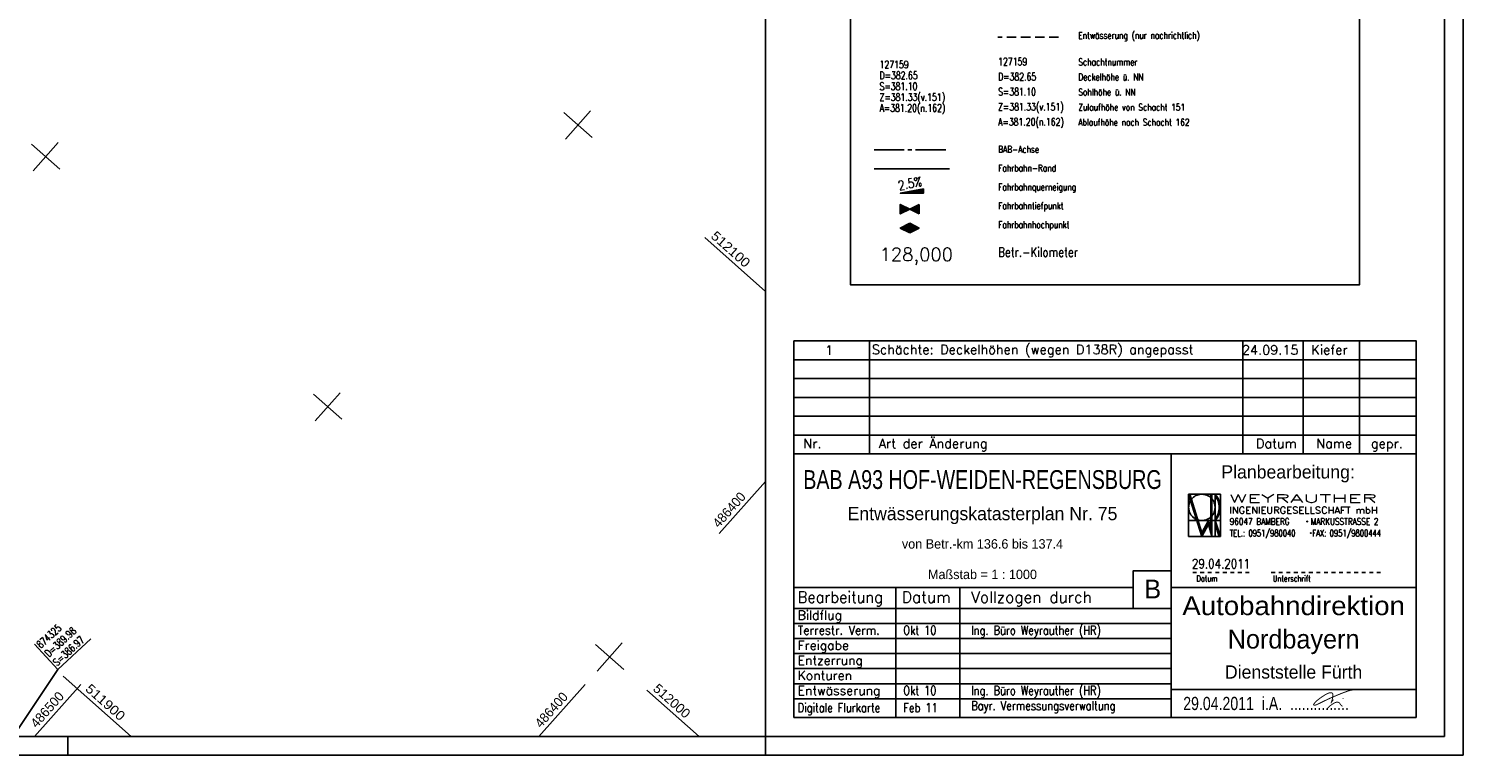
# Model space of a CAD drawing. Header units: millimetres. Extents: x -519 to 616, y -483 to 277.
# Tile 22 of 26: x 236 to 616, y -483 to -290. Entities that reach past the tile are written whole.
import ezdxf
from ezdxf.enums import TextEntityAlignment as Align

# ---------------------------------------------------------------- set-up
doc = ezdxf.new("R2010")
doc.units = ezdxf.units.MM
doc.header["$LTSCALE"] = 10
for name, pattern in [('ACHSE', [5.5, 4, -0.5, 0.5, -0.5]), ('LT00', [0]), ('LT00004', [0.6, 0.4, -0.2]), ('LT01', [0.2, 0.1, -0.1]), ('LT17', [0.15, 0.1, -0.05]), ('STRICHLINIE2', [0.375, 0.25, -0.125])]:
    doc.linetypes.add(name, pattern=pattern)
for name, color, linetype in [('---Unterschrift_Till', 7, 'LT00'), ('--Ansichtsfenster', 6, 'Continuous'), ('--EK_12-Schacht-Text', 5, 'LT00'), ('--EK_A-TEXT-KILOMETER', 30, 'LT17'), ('--EK_BESCH-nachrichtlich', 81, 'STRICHLINIE2'), ('--EK_FBR', 2, 'LT00'), ('--EK_SCHACHTBESCHRIFT', 5, 'Continuous'), ('--Rahmen', 120, 'Continuous'), ('--ZEICHENERKLÄR', 7, 'Continuous'), ('025', 7, 'Continuous'), ('035', 21, 'Continuous'), ('050', 151, 'Continuous'), ('070', 155, 'Continuous'), ('AX-020', 30, 'ACHSE'), ('HTP_WEST', 11, 'LT00'), ('QUER_OST', 11, 'LT00'), ('STAT_500', 41, 'LT00'), ('V_RASTER_75', 121, 'LT00')]:
    doc.layers.add(name, color=color, linetype=linetype)
doc.layers.add('Ausschnitt', color=7, linetype='LT00004', plot=False)
doc.styles.add('Kilometrierung', font='romans.shx')
doc.styles.add('ROMAND', font='romand', dxfattribs={"height": 0.3})
doc.styles.add('ROMANS', font='ROMANS.shx', dxfattribs={"width": 0.8})
doc.styles.add('schachtbeschriftung', font='romans.shx', dxfattribs={"width": 0.75, "height": 0.2})
doc.styles.get("Standard").update_dxf_attribs({"font": 'arial.ttf'})
doc.styles.add('UNIR-H', font='unir_h.shx', dxfattribs={"width": 0.8})

# ---------------------------------------------------------------- blocks, each defined once
blk = doc.blocks.new('SYMB0071')
at = {"color": 0, "linetype": 'ByBlock'}
for p, q in [((-0.5, 0), (0, 0.25)), ((0, -0.25), (-0.5, 0)), ((-0.5, 0), (-0.5, 0)), ((-0.48, -0.01), (-0.48, 0.01)), ((-0.46, -0.02), (-0.46, 0.02)), ((-0.44, -0.03), (-0.44, 0.03)), ((-0.42, -0.04), (-0.42, 0.04)), ((-0.4, -0.05), (-0.4, 0.05)), ((-0.38, -0.06), (-0.38, 0.06)), ((-0.36, -0.07), (-0.36, 0.07)), ((-0.34, -0.08), (-0.34, 0.08)), ((-0.32, -0.09), (-0.32, 0.09)), ((-0.3, -0.1), (-0.3, 0.1)), ((-0.28, -0.11), (-0.28, 0.11)), ((-0.26, -0.12), (-0.26, 0.12)), ((-0.24, -0.13), (-0.24, 0.13)), ((-0.22, -0.14), (-0.22, 0.14)), ((-0.2, -0.15), (-0.2, 0.15)), ((-0.18, -0.16), (-0.18, 0.16)), ((-0.16, -0.17), (-0.16, 0.17)), ((-0.14, -0.18), (-0.14, 0.18)), ((-0.12, -0.19), (-0.12, 0.19)), ((-0.1, -0.2), (-0.1, 0.2)), ((-0.08, -0.21), (-0.08, 0.21)), ((-0.06, -0.22), (-0.06, 0.22)), ((-0.04, -0.23), (-0.04, 0.23)), ((-0.02, -0.24), (-0.02, 0.24)), ((0, 0.25), (0.5, 0)), ((0, -0.25), (0, 0.25)), ((0.5, 0), (0, -0.25)), ((0.02, -0.24), (0.02, 0.24)), ((0.04, -0.23), (0.04, 0.23)), ((0.06, -0.22), (0.06, 0.22)), ((0.08, -0.21), (0.08, 0.21)), ((0.1, -0.2), (0.1, 0.2)), ((0.12, -0.19), (0.12, 0.19)), ((0.14, -0.18), (0.14, 0.18)), ((0.16, -0.17), (0.16, 0.17)), ((0.18, -0.16), (0.18, 0.16)), ((0.2, -0.15), (0.2, 0.15)), ((0.22, -0.14), (0.22, 0.14)), ((0.24, -0.13), (0.24, 0.13)), ((0.26, -0.12), (0.26, 0.12)), ((0.28, -0.11), (0.28, 0.11)), ((0.3, -0.1), (0.3, 0.1)), ((0.32, -0.09), (0.32, 0.09)), ((0.34, -0.08), (0.34, 0.08)), ((0.36, -0.07), (0.36, 0.07)), ((0.38, -0.06), (0.38, 0.06)), ((0.4, -0.05), (0.4, 0.05)), ((0.42, -0.04), (0.42, 0.04)), ((0.44, -0.03), (0.44, 0.03)), ((0.46, -0.02), (0.46, 0.02)), ((0.48, -0.01), (0.48, 0.01))]:
    blk.add_line(p, q, dxfattribs=at)
blk = doc.blocks.new('SYMB0072')
at = {"color": 0, "linetype": 'ByBlock'}
for p, q in [((-0.5, -0.25), (-0.5, 0.25)), ((-0.5, 0.25), (0, 0)), ((-0.5, -0.25), (-0.5, 0.25)), ((0, 0), (-0.5, -0.25)), ((-0.48, -0.24), (-0.48, 0.24)), ((-0.46, -0.23), (-0.46, 0.23)), ((-0.44, -0.22), (-0.44, 0.22)), ((-0.42, -0.21), (-0.42, 0.21)), ((-0.4, -0.2), (-0.4, 0.2)), ((-0.38, -0.19), (-0.38, 0.19)), ((-0.36, -0.18), (-0.36, 0.18)), ((-0.34, -0.17), (-0.34, 0.17)), ((-0.32, -0.16), (-0.32, 0.16)), ((-0.3, -0.15), (-0.3, 0.15)), ((-0.28, -0.14), (-0.28, 0.14)), ((-0.26, -0.13), (-0.26, 0.13)), ((-0.24, -0.12), (-0.24, 0.12)), ((-0.22, -0.11), (-0.22, 0.11)), ((-0.2, -0.1), (-0.2, 0.1)), ((-0.18, -0.09), (-0.18, 0.09)), ((-0.16, -0.08), (-0.16, 0.08)), ((-0.14, -0.07), (-0.14, 0.07)), ((-0.12, -0.06), (-0.12, 0.06)), ((-0.1, -0.05), (-0.1, 0.05)), ((-0.08, -0.04), (-0.08, 0.04)), ((-0.06, -0.03), (-0.06, 0.03)), ((-0.04, -0.02), (-0.04, 0.02)), ((-0.02, -0.01), (-0.02, 0.01)), ((0.02, -0.01), (0.02, 0.01)), ((0.04, -0.02), (0.04, 0.02)), ((0.06, -0.03), (0.06, 0.03)), ((0.08, -0.04), (0.08, 0.04)), ((0.1, -0.05), (0.1, 0.05)), ((0.12, -0.06), (0.12, 0.06)), ((0.14, -0.07), (0.14, 0.07)), ((0.16, -0.08), (0.16, 0.08)), ((0.18, -0.09), (0.18, 0.09)), ((0.2, -0.1), (0.2, 0.1)), ((0.22, -0.11), (0.22, 0.11)), ((0.24, -0.12), (0.24, 0.12)), ((0.26, -0.13), (0.26, 0.13)), ((0.28, -0.14), (0.28, 0.14)), ((0.3, -0.15), (0.3, 0.15)), ((0.32, -0.16), (0.32, 0.16)), ((0.34, -0.17), (0.34, 0.17)), ((0.36, -0.18), (0.36, 0.18)), ((0.38, -0.19), (0.38, 0.19)), ((0.4, -0.2), (0.4, 0.2)), ((0.42, -0.21), (0.42, 0.21)), ((0.44, -0.22), (0.44, 0.22)), ((0.46, -0.23), (0.46, 0.23)), ((0.48, -0.24), (0.48, 0.24)), ((0.5, -0.25), (0.5, 0.25))]:
    blk.add_line(p, q, dxfattribs=at)
blk.add_lwpolyline([(0, 0), (0.5, 0.25), (0.5, -0.25), (0, 0)], dxfattribs=at)
blk = doc.blocks.new('Unterschrift Till')
at = {"layer": '---Unterschrift_Till', "const_width": 0.025, "flags": 128}
blk.add_lwpolyline([(-2.194, 0.479), (-2.202, 0.469), (-2.208, 0.462), (-2.213, 0.455), (-2.217, 0.45), (-2.221, 0.445), (-2.224, 0.441), (-2.226, 0.438), (-2.229, 0.434), (-2.231, 0.431), (-2.233, 0.428), (-2.235, 0.425), (-2.238, 0.422), (-2.24, 0.419), (-2.242, 0.416), (-2.244, 0.413), (-2.247, 0.41), (-2.249, 0.406), (-2.251, 0.402), (-2.252, 0.399), (-2.254, 0.395), (-2.255, 0.392), (-2.257, 0.389), (-2.257, 0.387), (-2.258, 0.385), (-2.258, 0.384), (-2.258, 0.385), (-2.257, 0.386), (-2.256, 0.387), (-2.255, 0.39), (-2.253, 0.393), (-2.252, 0.398), (-2.25, 0.403), (-2.247, 0.409), (-2.245, 0.416), (-2.243, 0.424), (-2.24, 0.432), (-2.238, 0.44), (-2.235, 0.448), (-2.233, 0.456), (-2.23, 0.464), (-2.228, 0.472), (-2.226, 0.48), (-2.224, 0.487), (-2.222, 0.494), (-2.221, 0.501), (-2.219, 0.507), (-2.218, 0.514), (-2.217, 0.52), (-2.215, 0.526), (-2.214, 0.532), (-2.213, 0.538), (-2.212, 0.544), (-2.212, 0.55), (-2.211, 0.555), (-2.21, 0.561), (-2.21, 0.567), (-2.209, 0.573), (-2.209, 0.578), (-2.208, 0.584), (-2.208, 0.59), (-2.208, 0.595), (-2.208, 0.601), (-2.208, 0.606), (-2.209, 0.611), (-2.209, 0.615), (-2.21, 0.62), (-2.211, 0.624), (-2.212, 0.628), (-2.213, 0.632), (-2.214, 0.635), (-2.216, 0.638), (-2.217, 0.641), (-2.219, 0.643), (-2.22, 0.646), (-2.222, 0.648), (-2.224, 0.65), (-2.226, 0.651), (-2.228, 0.653), (-2.23, 0.654), (-2.232, 0.655), (-2.234, 0.656), (-2.236, 0.657), (-2.239, 0.658), (-2.241, 0.659), (-2.244, 0.66), (-2.246, 0.66), (-2.249, 0.661), (-2.252, 0.661), (-2.255, 0.662), (-2.259, 0.662), (-2.262, 0.662), (-2.266, 0.662), (-2.269, 0.662), (-2.273, 0.662), (-2.277, 0.661), (-2.281, 0.661), (-2.285, 0.66), (-2.289, 0.659), (-2.293, 0.659), (-2.298, 0.658), (-2.302, 0.657), (-2.306, 0.656), (-2.31, 0.654), (-2.314, 0.653), (-2.319, 0.652), (-2.323, 0.65), (-2.327, 0.649), (-2.331, 0.647), (-2.334, 0.646), (-2.338, 0.644), (-2.342, 0.643), (-2.346, 0.641), (-2.349, 0.639), (-2.353, 0.638), (-2.356, 0.636), (-2.359, 0.634), (-2.363, 0.633), (-2.366, 0.631), (-2.37, 0.629), (-2.374, 0.627), (-2.377, 0.626), (-2.381, 0.624), (-2.385, 0.622), (-2.389, 0.62), (-2.393, 0.617), (-2.397, 0.615), (-2.402, 0.613), (-2.406, 0.611), (-2.41, 0.608), (-2.414, 0.606), (-2.419, 0.603), (-2.424, 0.6), (-2.429, 0.597), (-2.434, 0.593), (-2.441, 0.589), (-2.447, 0.585), (-2.455, 0.58), (-2.463, 0.574), (-2.472, 0.569), (-2.48, 0.563), (-2.489, 0.557), (-2.498, 0.552), (-2.506, 0.546), (-2.514, 0.541), (-2.522, 0.536), (-2.529, 0.531), (-2.535, 0.527), (-2.541, 0.522), (-2.547, 0.518), (-2.552, 0.515), (-2.557, 0.511), (-2.562, 0.507), (-2.566, 0.504), (-2.57, 0.501), (-2.574, 0.497), (-2.578, 0.494), (-2.582, 0.491), (-2.586, 0.488), (-2.59, 0.485), (-2.593, 0.482), (-2.597, 0.479), (-2.6, 0.477), (-2.604, 0.474), (-2.607, 0.471), (-2.611, 0.469), (-2.614, 0.466), (-2.617, 0.463), (-2.621, 0.461), (-2.624, 0.458), (-2.628, 0.455), (-2.631, 0.452), (-2.635, 0.449), (-2.638, 0.446), (-2.641, 0.442), (-2.645, 0.439), (-2.648, 0.436), (-2.652, 0.432), (-2.656, 0.429), (-2.659, 0.426), (-2.663, 0.422), (-2.666, 0.419), (-2.669, 0.415), (-2.672, 0.412), (-2.675, 0.409), (-2.678, 0.405), (-2.681, 0.402), (-2.683, 0.399), (-2.685, 0.397), (-2.688, 0.394), (-2.69, 0.391), (-2.692, 0.389), (-2.694, 0.386), (-2.696, 0.384), (-2.698, 0.381), (-2.7, 0.379), (-2.702, 0.377), (-2.704, 0.375), (-2.706, 0.372), (-2.708, 0.37), (-2.71, 0.368), (-2.711, 0.366), (-2.713, 0.363), (-2.714, 0.361), (-2.715, 0.359), (-2.716, 0.356), (-2.717, 0.354), (-2.718, 0.352), (-2.719, 0.35), (-2.719, 0.348), (-2.72, 0.346), (-2.72, 0.345), (-2.72, 0.343), (-2.72, 0.342), (-2.72, 0.34), (-2.719, 0.339), (-2.718, 0.338), (-2.718, 0.337), (-2.717, 0.336), (-2.715, 0.335), (-2.714, 0.334), (-2.713, 0.333), (-2.711, 0.332), (-2.71, 0.331), (-2.708, 0.331), (-2.707, 0.33), (-2.705, 0.33), (-2.704, 0.33), (-2.702, 0.33), (-2.701, 0.33), (-2.699, 0.33), (-2.697, 0.33), (-2.696, 0.33), (-2.694, 0.33), (-2.692, 0.33), (-2.69, 0.33), (-2.688, 0.33), (-2.686, 0.33), (-2.683, 0.331), (-2.681, 0.331), (-2.678, 0.331), (-2.675, 0.332), (-2.672, 0.333), (-2.668, 0.334), (-2.664, 0.335), (-2.66, 0.337), (-2.655, 0.338), (-2.649, 0.341), (-2.643, 0.343), (-2.635, 0.346), (-2.628, 0.35), (-2.619, 0.354), (-2.61, 0.358), (-2.6, 0.362), (-2.59, 0.367), (-2.58, 0.372), (-2.57, 0.377), (-2.559, 0.382), (-2.548, 0.388), (-2.537, 0.393), (-2.526, 0.399), (-2.515, 0.404), (-2.504, 0.41), (-2.492, 0.415), (-2.481, 0.421), (-2.47, 0.427), (-2.458, 0.432), (-2.447, 0.438), (-2.436, 0.444), (-2.425, 0.449), (-2.414, 0.454), (-2.403, 0.459), (-2.393, 0.464), (-2.383, 0.469), (-2.374, 0.473), (-2.364, 0.478), (-2.355, 0.482), (-2.347, 0.486), (-2.338, 0.49), (-2.33, 0.494), (-2.321, 0.497), (-2.313, 0.501), (-2.305, 0.505), (-2.297, 0.509), (-2.288, 0.513), (-2.28, 0.516), (-2.271, 0.52), (-2.262, 0.524), (-2.254, 0.528), (-2.244, 0.532), (-2.235, 0.537), (-2.225, 0.541), (-2.216, 0.545), (-2.205, 0.549), (-2.195, 0.554), (-2.184, 0.558), (-2.174, 0.563), (-2.163, 0.568), (-2.151, 0.572), (-2.14, 0.577), (-2.129, 0.582), (-2.118, 0.587), (-2.107, 0.591), (-2.096, 0.596), (-2.086, 0.6), (-2.076, 0.604), (-2.066, 0.608), (-2.057, 0.612), (-2.048, 0.616), (-2.039, 0.619), (-2.031, 0.623), (-2.022, 0.626), (-2.014, 0.629), (-2.006, 0.633), (-1.997, 0.636), (-1.989, 0.64), (-1.98, 0.643), (-1.971, 0.646), (-1.962, 0.65), (-1.953, 0.653), (-1.943, 0.657), (-1.933, 0.661), (-1.923, 0.665), (-1.912, 0.669), (-1.902, 0.673), (-1.891, 0.677), (-1.88, 0.681), (-1.87, 0.685), (-1.86, 0.688), (-1.851, 0.692), (-1.842, 0.695), (-1.833, 0.698), (-1.825, 0.701), (-1.817, 0.703), (-1.809, 0.706), (-1.801, 0.708), (-1.793, 0.711), (-1.785, 0.713), (-1.777, 0.715), (-1.769, 0.717), (-1.762, 0.719), (-1.754, 0.721), (-1.747, 0.723), (-1.739, 0.725), (-1.732, 0.727), (-1.726, 0.729), (-1.719, 0.731), (-1.714, 0.731), (-1.709, 0.732), (-1.706, 0.731), (-1.704, 0.728), (-1.703, 0.725), (-1.705, 0.719)], dxfattribs=at)
blk.add_lwpolyline([(-2.338, 0.213, -0.009753), (-2.349, 0.213, -0.012873), (-2.357, 0.213, -0.000058), (-2.363, 0.214, -0.000395), (-2.363, 0.214, -0.003084), (-2.366, 0.214, -0.002987), (-2.369, 0.214, -0.121908), (-2.37, 0.215, -0.078365), (-2.372, 0.216, -0.169129), (-2.373, 0.218, -0.093053), (-2.372, 0.223, -0.048138), (-2.369, 0.228, -0.056178), (-2.366, 0.232, -0.016049), (-2.362, 0.235, 0.015861), (-2.359, 0.239, 0.023961), (-2.346, 0.253, -0.019597), (-2.331, 0.27, -0.016685), (-2.31, 0.29, -0.012958), (-2.281, 0.314, -0.012002), (-2.255, 0.335, -0.011524), (-2.226, 0.355, -0.011371), (-2.203, 0.37, -0.011002), (-2.178, 0.384, -0.019211), (-2.152, 0.397, -0.024277), (-2.13, 0.405, -0.018479), (-2.119, 0.408, -0.020969), (-2.11, 0.41, -0.037055), (-2.098, 0.411, -0.031487), (-2.085, 0.411, -0.034214), (-2.073, 0.409, -0.038344), (-2.063, 0.405, -0.027683), (-2.053, 0.4, -0.027965), (-2.044, 0.395, -0.023542), (-2.033, 0.386, -0.046995), (-2.028, 0.381, -0.007241), (-2.021, 0.372, -0.008919), (-2.017, 0.365, -0.000473), (-2.012, 0.358, 0.000599), (-2.007, 0.352, 0.001303), (-1.998, 0.338, 0.014886), (-1.997, 0.337, 0.023743), (-1.997, 0.337, 0.000688), (-1.988, 0.327, 0.002539), (-1.982, 0.321, 0.002137), (-1.975, 0.314, 0.108696), (-1.969, 0.311, 0.076722), (-1.96, 0.309, 0.135898), (-1.956, 0.31, 0.088438), (-1.95, 0.314)], format="xyb", dxfattribs=at)
at = {"layer": '---Unterschrift_Till', "flags": 128}
blk.add_lwpolyline([(-1.928, 0.508, 0.025, 0.012, 0), (-1.951, 0.519, 0.008, 0.008, 0), (-1.93, 0.521, 0.008, 0.008, 0)], format="xyseb", dxfattribs=at)

msp = doc.modelspace()

# ---------------------------------------------------------------- linework, layer by layer
at = {"layer": '--Ansichtsfenster', "linetype": 'Continuous'}
msp.add_lwpolyline([(-493.87, -477.64), (431.13, -477.64), (431.13, 272.36), (-493.87, 272.36)], close=True, dxfattribs=at)
at = {"layer": '--EK_12-Schacht-Text'}
for points in [[(237.24, -453.1), (243.46, -459.89), (252.16, -451.69)], [(243.46, -459.89), (231.61, -477.64)]]:
    msp.add_lwpolyline(points, dxfattribs=at)
at = {"layer": '--EK_BESCH-nachrichtlich'}
msp.add_line((508.82, -292.06), (492.72, -292.06), dxfattribs=at)
at = {"layer": '--EK_FBR'}
msp.add_line((459.88, -326.95), (479.88, -326.95), dxfattribs=at)
at = {"layer": '--Rahmen'}
for p, q in [((616.13, 277.36), (616.13, -482.64)), ((611.13, 272.36), (611.13, -477.64)), ((246.13, -477.64), (246.13, -482.64)), ((431.13, -477.64), (431.13, -482.64)), ((611.13, -477.64), (431.13, -477.64)), ((616.13, -482.64), (-518.87, -482.64))]:
    msp.add_line(p, q, dxfattribs=at)
msp.add_lwpolyline([(-493.87, 272.36), (431.13, 272.36), (431.13, -477.64), (-493.87, -477.64)], close=True, dxfattribs=at)
at = {"layer": '025'}
for p, q in [((458.63, -402.64), (458.63, -372.64)), ((557.63, -402.64), (557.63, -372.64)), ((573.63, -402.64), (573.63, -372.64)), ((588.63, -402.64), (588.63, -372.64)), ((438.63, -377.64), (603.63, -377.64)), ((438.63, -382.64), (603.63, -382.64)), ((438.63, -387.64), (603.63, -387.64)), ((438.63, -392.64), (603.63, -392.64)), ((543.3, -413.34), (546.8, -424.54)), ((543.3, -413.34), (543.3, -424.54)), ((551.7, -413.34), (543.3, -413.34)), ((543.32, -413.34), (543.32, -413.4)), ((543.39, -413.62), (543.39, -413.33)), ((543.46, -413.33), (543.46, -413.84)), ((543.53, -414.07), (543.53, -413.32)), ((543.59, -413.31), (546.8, -423.61)), ((543.6, -413.35), (543.6, -414.29)), ((543.67, -414.52), (543.67, -413.58)), ((543.74, -413.8), (543.74, -414.74)), ((543.81, -414.96), (543.81, -414.02)), ((543.88, -414.25), (543.88, -415.19)), ((543.95, -415.41), (543.95, -414.47)), ((544.14, -414.56), (544.02, -414.72)), ((544.28, -414.42), (544.14, -414.56)), ((544.42, -414.28), (544.28, -414.42)), ((544.57, -414.15), (544.42, -414.28)), ((544.72, -414.03), (544.57, -414.15)), ((544.88, -413.91), (544.72, -414.03)), ((545.05, -413.81), (544.88, -413.91)), ((545.23, -413.71), (545.05, -413.81)), ((545.41, -413.63), (545.23, -413.71)), ((545.59, -413.56), (545.41, -413.63)), ((545.78, -413.49), (545.59, -413.56)), ((545.97, -413.44), (545.78, -413.49)), ((546.16, -413.4), (545.97, -413.44)), ((546.36, -413.37), (546.16, -413.4)), ((546.55, -413.35), (546.36, -413.37)), ((546.75, -413.34), (546.55, -413.35)), ((546.95, -413.34), (546.75, -413.34)), ((547.15, -413.36), (546.95, -413.34)), ((547.34, -413.38), (547.15, -413.36)), ((547.54, -413.42), (547.34, -413.38)), ((547.73, -413.47), (547.54, -413.42)), ((547.92, -413.52), (547.73, -413.47)), ((548.11, -413.59), (547.92, -413.52)), ((548.29, -413.67), (548.11, -413.59)), ((548.46, -413.76), (548.29, -413.67)), ((548.64, -413.86), (548.46, -413.76)), ((548.8, -413.97), (548.64, -413.86)), ((548.96, -414.09), (548.8, -413.97)), ((549.11, -414.21), (548.96, -414.09)), ((549.26, -414.35), (549.11, -414.21)), ((549.15, -422.35), (549.15, -413.34)), ((549.2, -413.32), (549.2, -423.69)), ((549.4, -414.49), (549.26, -414.35)), ((549.27, -423.95), (549.27, -413.33)), ((549.34, -413.33), (549.34, -424.21)), ((549.52, -414.64), (549.4, -414.49)), ((549.41, -424.47), (549.41, -413.34)), ((549.43, -424.54), (549.43, -413.34)), ((549.43, -413.34), (549.43, -424.54)), ((549.64, -414.8), (549.52, -414.64)), ((550.29, -413.77), (550.44, -413.95)), ((550.3, -424.54), (550.3, -413.34)), ((550.3, -413.34), (550.46, -413.52)), ((550.3, -413.77), (550.3, -413.7)), ((550.37, -413.41), (550.37, -413.86)), ((550.44, -413.95), (550.44, -413.49)), ((550.44, -413.95), (550.57, -414.14)), ((550.46, -413.52), (550.62, -413.7)), ((550.51, -413.57), (550.51, -414.04)), ((550.57, -414.14), (550.7, -414.33)), ((550.58, -414.15), (550.58, -413.66)), ((550.62, -413.7), (550.76, -413.9)), ((550.65, -413.75), (550.65, -414.25)), ((550.7, -414.33), (550.81, -414.53)), ((550.72, -414.36), (550.72, -413.84)), ((550.76, -413.9), (550.9, -414.1)), ((550.79, -413.94), (550.79, -414.49)), ((550.81, -414.53), (550.92, -414.73)), ((550.86, -414.61), (550.86, -414.04)), ((550.9, -414.1), (551.02, -414.3)), ((550.93, -414.15), (550.93, -414.75)), ((551, -414.9), (551, -414.26)), ((551.02, -414.3), (551.14, -414.52)), ((551.07, -414.38), (551.07, -415.07)), ((551.14, -415.25), (551.14, -414.52)), ((551.14, -414.52), (551.24, -414.73)), ((551.7, -424.54), (551.7, -413.34)), ((543.32, -416.54), (543.3, -416.74)), ((543.3, -416.74), (543.3, -416.94)), ((543.3, -416.94), (543.32, -417.14)), ((543.34, -416.34), (543.32, -416.54)), ((543.32, -417.14), (543.34, -417.33)), ((543.37, -416.15), (543.34, -416.34)), ((543.34, -417.33), (543.37, -417.53)), ((543.42, -415.96), (543.37, -416.15)), ((543.37, -417.53), (543.42, -417.72)), ((543.47, -415.77), (543.42, -415.96)), ((543.42, -417.72), (543.47, -417.91)), ((543.54, -415.58), (543.47, -415.77)), ((543.47, -417.91), (543.54, -418.1)), ((543.61, -415.4), (543.54, -415.58)), ((543.54, -418.1), (543.61, -418.28)), ((543.7, -415.22), (543.61, -415.4)), ((543.61, -418.28), (543.7, -418.46)), ((543.8, -415.05), (543.7, -415.22)), ((543.9, -414.88), (543.8, -415.05)), ((544.02, -414.72), (543.9, -414.88)), ((544.02, -414.7), (544.02, -415.63)), ((544.09, -415.86), (544.09, -414.92)), ((544.16, -415.14), (544.16, -416.08)), ((544.23, -416.31), (544.23, -415.37)), ((544.3, -415.59), (544.3, -416.53)), ((544.37, -416.75), (544.37, -415.82)), ((544.44, -416.04), (544.44, -416.98)), ((544.51, -417.2), (544.51, -416.26)), ((544.58, -416.49), (544.58, -417.43)), ((544.65, -417.65), (544.65, -416.71)), ((544.72, -416.94), (544.72, -417.87)), ((544.79, -418.1), (544.79, -417.16)), ((544.86, -417.38), (544.86, -418.32)), ((544.93, -418.55), (544.93, -417.61)), ((545, -417.83), (545, -418.77)), ((545.07, -418.99), (545.07, -418.06)), ((545.14, -418.28), (545.14, -419.22)), ((549.76, -414.96), (549.64, -414.8)), ((549.86, -415.13), (549.76, -414.96)), ((549.95, -415.31), (549.86, -415.13)), ((549.86, -418.54), (549.95, -418.37)), ((550.03, -415.49), (549.95, -415.31)), ((549.95, -418.37), (550.03, -418.19)), ((550.1, -415.67), (550.03, -415.49)), ((550.03, -418.19), (550.1, -418)), ((550.16, -415.86), (550.1, -415.67)), ((550.1, -418), (550.16, -417.82)), ((550.21, -416.05), (550.16, -415.86)), ((550.16, -417.82), (550.21, -417.62)), ((550.25, -416.25), (550.21, -416.05)), ((550.21, -417.62), (550.25, -417.43)), ((550.28, -416.44), (550.25, -416.25)), ((550.25, -417.43), (550.28, -417.23)), ((550.3, -416.64), (550.28, -416.44)), ((550.28, -417.23), (550.3, -417.04)), ((550.3, -416.84), (550.3, -416.64)), ((550.3, -417.04), (550.3, -416.84)), ((550.92, -414.73), (551.02, -414.94)), ((551.02, -414.94), (551.1, -415.16)), ((551.1, -415.16), (551.18, -415.37)), ((551.18, -418.32), (551.1, -418.54)), ((551.18, -415.37), (551.24, -415.6)), ((551.24, -418.1), (551.18, -418.32)), ((551.21, -414.66), (551.21, -415.46)), ((551.21, -418.23), (551.21, -419.02)), ((551.24, -414.73), (551.34, -414.95)), ((551.24, -415.6), (551.3, -415.82)), ((551.3, -417.88), (551.24, -418.1)), ((551.28, -415.73), (551.28, -414.81)), ((551.28, -418.86), (551.28, -417.97)), ((551.3, -415.82), (551.34, -416.05)), ((551.34, -417.65), (551.3, -417.88)), ((551.34, -414.95), (551.42, -415.18)), ((551.34, -416.05), (551.38, -416.27)), ((551.38, -417.42), (551.34, -417.65)), ((551.35, -414.98), (551.35, -416.07)), ((551.35, -417.62), (551.35, -418.7)), ((551.38, -416.27), (551.4, -416.5)), ((551.4, -417.19), (551.38, -417.42)), ((551.4, -416.5), (551.41, -416.73)), ((551.41, -416.96), (551.4, -417.19)), ((551.41, -416.73), (551.41, -416.96)), ((551.42, -418.51), (551.42, -415.17)), ((551.42, -415.18), (551.49, -415.41)), ((551.49, -418.27), (551.42, -418.5)), ((551.49, -415.38), (551.49, -418.3)), ((551.49, -415.41), (551.56, -415.64)), ((551.56, -418.03), (551.49, -418.27)), ((551.56, -418.04), (551.56, -415.64)), ((551.56, -415.64), (551.61, -415.88)), ((551.61, -417.8), (551.56, -418.03)), ((551.61, -415.88), (551.65, -416.12)), ((551.65, -417.56), (551.61, -417.8)), ((551.63, -415.98), (551.63, -417.7)), ((551.65, -416.12), (551.68, -416.36)), ((551.68, -417.32), (551.65, -417.56)), ((551.68, -416.36), (551.69, -416.6)), ((551.69, -417.08), (551.68, -417.32)), ((551.69, -416.6), (551.7, -416.84)), ((551.7, -416.84), (551.69, -417.08)), ((551.7, -417.04), (551.7, -416.64)), ((551.7, -420.34), (543.3, -420.34)), ((543.7, -418.46), (543.8, -418.63)), ((543.8, -418.63), (543.9, -418.8)), ((543.9, -418.8), (544.02, -418.96)), ((544.02, -418.96), (544.14, -419.11)), ((544.14, -419.11), (544.28, -419.26)), ((544.28, -419.26), (544.42, -419.4)), ((544.42, -419.4), (544.57, -419.53)), ((544.57, -419.53), (544.72, -419.65)), ((544.72, -419.65), (544.88, -419.76)), ((544.88, -419.76), (545.05, -419.87)), ((545.05, -419.87), (545.23, -419.96)), ((545.21, -419.44), (545.21, -418.5)), ((545.23, -419.96), (545.41, -420.05)), ((545.28, -418.73), (545.28, -419.67)), ((545.35, -419.89), (545.35, -418.95)), ((545.41, -420.05), (545.59, -420.12)), ((545.42, -419.17), (545.42, -420.11)), ((545.49, -420.34), (545.49, -419.4)), ((545.56, -419.62), (545.56, -420.56)), ((545.59, -420.12), (545.78, -420.18)), ((545.63, -420.78), (545.63, -419.85)), ((545.7, -420.07), (545.7, -421.01)), ((545.77, -421.23), (545.77, -420.29)), ((545.78, -420.18), (545.97, -420.24)), ((545.84, -420.52), (545.84, -421.46)), ((545.91, -421.68), (545.91, -420.74)), ((545.97, -420.24), (546.16, -420.28)), ((545.98, -420.97), (545.98, -421.9)), ((546.05, -422.13), (546.05, -421.19)), ((546.12, -421.41), (546.12, -422.35)), ((546.16, -420.28), (546.36, -420.31)), ((546.19, -422.58), (546.19, -421.64)), ((546.26, -421.86), (546.26, -422.8)), ((546.33, -423.02), (546.33, -422.09)), ((546.36, -420.31), (546.55, -420.33)), ((546.55, -420.33), (546.75, -420.34)), ((546.75, -420.34), (546.95, -420.33)), ((546.8, -423.61), (548.55, -420.34)), ((546.8, -424.54), (548.55, -421.27)), ((546.95, -420.33), (547.15, -420.32)), ((547.15, -420.32), (547.34, -420.29)), ((547.34, -420.29), (547.54, -420.26)), ((547.54, -420.26), (547.73, -420.21)), ((547.59, -423.06), (547.59, -422.14)), ((547.66, -422.01), (547.66, -422.93)), ((547.73, -420.21), (547.92, -420.15)), ((547.73, -422.8), (547.73, -421.88)), ((547.8, -421.74), (547.8, -422.67)), ((547.87, -422.54), (547.87, -421.61)), ((547.92, -420.15), (548.11, -420.08)), ((547.94, -421.48), (547.94, -422.41)), ((548.01, -422.28), (548.01, -421.35)), ((548.08, -421.22), (548.08, -422.15)), ((548.11, -420.08), (548.29, -420.01)), ((548.15, -422.01), (548.15, -421.09)), ((548.22, -420.96), (548.22, -421.88)), ((548.29, -420.01), (548.46, -419.92)), ((548.29, -421.75), (548.29, -420.83)), ((548.36, -420.7), (548.36, -421.62)), ((548.43, -421.49), (548.43, -420.57)), ((548.46, -419.92), (548.64, -419.82)), ((548.5, -420.44), (548.5, -421.36)), ((548.55, -420.34), (549.15, -422.43)), ((548.55, -421.27), (549.43, -424.54)), ((548.57, -421.36), (548.57, -420.4)), ((548.64, -419.82), (548.8, -419.71)), ((548.64, -420.64), (548.64, -421.62)), ((548.71, -421.88), (548.71, -420.89)), ((548.78, -421.14), (548.78, -422.14)), ((548.8, -419.71), (548.96, -419.59)), ((548.85, -422.4), (548.85, -421.38)), ((548.92, -421.63), (548.92, -422.66)), ((548.96, -419.59), (549.11, -419.46)), ((548.99, -422.92), (548.99, -421.87)), ((549.06, -422.12), (549.06, -423.17)), ((549.11, -419.46), (549.26, -419.33)), ((549.26, -419.33), (549.4, -419.19)), ((549.4, -419.19), (549.52, -419.04)), ((549.52, -419.04), (549.64, -418.88)), ((549.64, -418.88), (549.76, -418.71)), ((549.76, -418.71), (549.86, -418.54)), ((550.44, -419.74), (550.29, -419.92)), ((550.3, -419.92), (550.3, -419.92)), ((550.46, -420.16), (550.3, -420.34)), ((550.3, -420.34), (551.7, -424.54)), ((550.31, -421.25), (551.41, -424.56)), ((550.34, -420.44), (550.34, -421.33)), ((550.37, -419.83), (550.37, -420.26)), ((550.41, -421.54), (550.41, -420.65)), ((550.57, -419.56), (550.44, -419.74)), ((550.44, -420.19), (550.44, -419.74)), ((550.62, -419.97), (550.46, -420.16)), ((550.48, -420.86), (550.48, -421.75)), ((550.51, -419.65), (550.51, -420.11)), ((550.55, -421.96), (550.55, -421.07)), ((550.7, -419.36), (550.57, -419.56)), ((550.58, -420.02), (550.58, -419.55)), ((550.76, -419.78), (550.62, -419.97)), ((550.62, -421.28), (550.62, -422.17)), ((550.65, -419.44), (550.65, -419.93)), ((550.69, -422.38), (550.69, -421.49)), ((550.81, -419.16), (550.7, -419.36)), ((550.72, -419.84), (550.72, -419.33)), ((550.9, -419.58), (550.76, -419.78)), ((550.76, -421.7), (550.76, -422.59)), ((550.79, -419.21), (550.79, -419.74)), ((550.92, -418.96), (550.81, -419.16)), ((550.83, -422.8), (550.83, -421.91)), ((550.86, -419.64), (550.86, -419.09)), ((551.02, -419.37), (550.9, -419.58)), ((550.9, -422.12), (550.9, -423.01)), ((551.02, -418.75), (550.92, -418.96)), ((550.93, -418.94), (550.93, -419.53)), ((551, -419.41), (551, -418.8)), ((551.1, -418.54), (551.02, -418.75)), ((551.14, -419.16), (551.02, -419.37)), ((551.07, -418.63), (551.07, -419.29)), ((551.14, -419.16), (551.14, -418.45)), ((551.24, -418.94), (551.14, -419.16)), ((551.34, -418.72), (551.24, -418.94)), ((551.42, -418.5), (551.34, -418.72)), ((543.3, -424.54), (551.7, -424.54)), ((546.4, -422.31), (546.4, -423.25)), ((546.47, -423.47), (546.47, -422.53)), ((546.54, -422.76), (546.54, -423.7)), ((546.61, -423.92), (546.61, -422.98)), ((546.68, -423.21), (546.68, -424.14)), ((546.75, -424.37), (546.75, -423.43)), ((546.8, -424.54), (546.8, -424.54)), ((546.82, -423.58), (546.82, -424.5)), ((546.89, -424.37), (546.89, -423.45)), ((546.96, -423.32), (546.96, -424.24)), ((547.03, -424.11), (547.03, -423.19)), ((547.1, -423.05), (547.1, -423.98)), ((547.17, -423.85), (547.17, -422.92)), ((547.24, -422.79), (547.24, -423.72)), ((547.31, -423.59), (547.31, -422.66)), ((547.38, -422.53), (547.38, -423.45)), ((547.45, -423.32), (547.45, -422.4)), ((547.52, -422.27), (547.52, -423.19)), ((549.13, -423.43), (549.13, -422.36)), ((549.15, -422.43), (549.15, -422.35)), ((549.43, -424.54), (549.43, -424.54)), ((550.97, -423.22), (550.97, -422.33)), ((551.04, -422.54), (551.04, -423.43)), ((551.11, -423.64), (551.11, -422.75)), ((551.18, -422.96), (551.18, -423.85)), ((551.25, -424.06), (551.25, -423.17)), ((551.32, -423.38), (551.32, -424.27)), ((551.39, -424.48), (551.39, -423.59)), ((551.46, -423.8), (551.46, -424.55)), ((551.53, -424.53), (551.53, -424.01)), ((551.6, -424.22), (551.6, -424.51)), ((551.67, -424.5), (551.67, -424.43)), ((438.63, -447.64), (538.63, -447.64)), ((438.63, -451.64), (538.63, -451.64)), ((438.63, -455.64), (538.63, -455.64)), ((438.63, -459.64), (538.63, -459.64)), ((438.63, -463.64), (538.63, -463.64)), ((438.63, -467.64), (538.63, -467.64))]:
    msp.add_line(p, q, dxfattribs=at)
at = {"layer": '025', "linetype": 'LT01'}
for p, q in [((559.38, -434.14), (544.4, -434.14)), ((594.21, -434.14), (564.79, -434.14))]:
    msp.add_line(p, q, dxfattribs=at)
at = {"layer": '025'}
msp.add_lwpolyline([(453.63, -205.54), (588.63, -205.54), (588.63, -357.74), (453.63, -357.74)], close=True, dxfattribs=at)
for centre in [(574.72, -420.58), (575.69, -423.66)]:
    msp.add_circle(centre, 0.0827, dxfattribs=at)
at = {"layer": '035'}
for p, q in [((438.63, -397.64), (603.63, -397.64)), ((465.63, -438.16), (465.63, -472.64)), ((482.63, -438.12), (482.63, -472.64)), ((438.63, -443.64), (538.63, -443.64))]:
    msp.add_line(p, q, dxfattribs=at)
at = {"layer": '050'}
for p, q in [((538.63, -472.64), (538.63, -402.64)), ((438.63, -438.14), (528.63, -438.14)), ((538.63, -438.14), (603.63, -438.14)), ((538.63, -465.14), (603.63, -465.14))]:
    msp.add_line(p, q, dxfattribs=at)
msp.add_lwpolyline([(528.63, -443.64), (528.63, -433.64), (538.63, -433.64)], dxfattribs=at)
at = {"layer": '070'}
for p, q in [((438.63, -472.64), (538.63, -472.64)), ((538.63, -472.64), (603.63, -472.64))]:
    msp.add_line(p, q, dxfattribs=at)
for points in [[(438.63, -402.64), (603.63, -402.64), (603.63, -372.64), (438.63, -372.64), (438.63, -402.64)], [(603.63, -472.64), (603.63, -402.64), (438.63, -402.64), (438.63, -472.64)]]:
    msp.add_lwpolyline(points, dxfattribs=at)
at = {"layer": 'Ausschnitt', "ltscale": 10}
msp.add_lwpolyline([(431.13, -477.64), (-493.87, -477.64)], dxfattribs=at)
at = {"layer": 'AX-020', "ltscale": 0.2}
msp.add_line((459.88, -321.95), (479.88, -321.95), dxfattribs=at)
at = {"layer": 'QUER_OST'}
for p, q in [((466.88, -333.48), (466.88, -333.49)), ((467.14, -333.49), (467.14, -333.43)), ((467.27, -333.49), (467.27, -333.4)), ((467.4, -333.38), (467.4, -333.49)), ((467.53, -333.35), (467.53, -333.49)), ((467.67, -333.49), (467.67, -333.32)), ((467.8, -333.49), (467.8, -333.3)), ((467.93, -333.27), (467.93, -333.49)), ((468.06, -333.24), (468.06, -333.49)), ((468.19, -333.49), (468.19, -333.22)), ((468.32, -333.49), (468.32, -333.19)), ((468.46, -333.17), (468.46, -333.49)), ((468.59, -333.14), (468.59, -333.49)), ((468.72, -333.49), (468.72, -333.11)), ((468.85, -333.49), (468.85, -333.09)), ((468.98, -333.06), (468.98, -333.49)), ((469.11, -333.03), (469.11, -333.49)), ((469.25, -333.49), (469.25, -333.01)), ((469.38, -333.49), (469.38, -332.98)), ((469.51, -332.95), (469.51, -333.49)), ((469.64, -332.93), (469.64, -333.49)), ((469.77, -333.49), (469.77, -332.9)), ((469.9, -333.49), (469.9, -332.88)), ((470.04, -332.85), (470.04, -333.49)), ((470.17, -332.82), (470.17, -333.49)), ((470.3, -333.49), (470.3, -332.8)), ((470.43, -333.49), (470.43, -332.77)), ((470.57, -332.74), (470.57, -333.49)), ((470.7, -332.72), (470.7, -333.49)), ((470.83, -333.49), (470.83, -332.69)), ((470.96, -333.49), (470.96, -332.66)), ((471.09, -332.64), (471.09, -333.49)), ((471.22, -332.61), (471.22, -333.49)), ((471.36, -333.49), (471.36, -332.59)), ((471.49, -333.49), (471.49, -332.56)), ((471.62, -332.53), (471.62, -333.49)), ((471.75, -332.51), (471.75, -333.49)), ((471.88, -333.49), (471.88, -332.48)), ((472.01, -333.49), (472.01, -332.45)), ((472.15, -332.43), (472.15, -333.49)), ((472.28, -332.4), (472.28, -333.49)), ((472.41, -333.49), (472.41, -332.37)), ((472.54, -333.49), (472.54, -332.35)), ((472.67, -332.32), (472.67, -333.49)), ((472.8, -332.3), (472.8, -333.49)), ((472.94, -333.49), (472.94, -332.27))]:
    msp.add_line(p, q, dxfattribs=at)
msp.add_lwpolyline([(472.98, -332.26), (472.98, -333.49), (466.83, -333.49), (472.98, -332.26)], dxfattribs=at)
at = {"layer": 'V_RASTER_75'}
for p, q in [((384.71, -311.64), (378.07, -319.12)), ((385.13, -318.7), (377.65, -312.06)), ((236.48, -320.43), (243.95, -327.07)), ((236.9, -327.49), (243.54, -320.01)), ((431.13, -359.55), (414.97, -345.2)), ((311.25, -386.83), (318.72, -393.47)), ((318.31, -386.41), (311.67, -393.89)), ((418.84, -423.8), (431.13, -409.97)), ((386.02, -453.23), (393.49, -459.87)), ((386.44, -460.29), (393.08, -452.81)), ((386.44, -460.29), (393.08, -452.81)), ((249.57, -463.81), (237.28, -477.64)), ((262.91, -477.64), (244.84, -461.6)), ((371.03, -477.64), (383.31, -463.81)), ((399.67, -465.36), (413.5, -477.64))]:
    msp.add_line(p, q, dxfattribs=at)

# ---------------------------------------------------------------- block references
at = {"layer": '---Unterschrift_Till', "xscale": 10, "yscale": 10, "zscale": 10}
msp.add_blockref('Unterschrift Till', (603.63, -472.64), dxfattribs=at)
at = {"layer": 'HTP_WEST', "yscale": 5, "zscale": 5}
for name, p, xscale, rotation in [('SYMB0072', (469.33, -337.7), 5.000000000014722, 180.0000000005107), ('SYMB0071', (469.33, -342.7), 5.000000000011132, 0.004311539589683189)]:
    msp.add_blockref(name, p, dxfattribs=dict(at, xscale=xscale, rotation=rotation))

# ---------------------------------------------------------------- texts
at = {"layer": '--EK_12-Schacht-Text', "style": 'schachtbeschriftung', "width": 0.75}
for s, p in [('874325', (238.94, -454.37)), ('D=389.98', (241.1, -456.72)), ('S=386.97', (243.27, -459.08))]:
    msp.add_text(s, height=2, rotation=42.5562, dxfattribs=at).set_placement(p)
at = {"layer": '--EK_A-TEXT-KILOMETER', "style": 'Kilometrierung'}
msp.add_text('128,000', height=3.5, dxfattribs=at).set_placement((480.82, -349.7), align=Align.MIDDLE_RIGHT)
at = {"layer": '--EK_SCHACHTBESCHRIFT', "style": 'schachtbeschriftung', "width": 0.75}
for s, p in [('127159', (461.35, -300.32)), ('127159', (492.78, -299.53)), ('S=381.10', (461.35, -306.08)), ('D=382.65', (461.35, -303.2)), ('D=382.65', (492.78, -303.53)), ('Z=381.33(v.151)', (461.35, -308.96)), ('S=381.10', (492.78, -307.53)), ('A=381.20(n.162)', (461.35, -311.84)), ('Z=381.33(v.151)', (492.78, -311.53)), ('A=381.20(n.162)', (492.78, -315.53))]:
    msp.add_text(s, height=2, rotation=0.0001, dxfattribs=at).set_placement(p)
at = {"layer": '--ZEICHENERKLÄR', "linetype": 'Continuous', "style": 'ROMANS', "width": 0.8}
for s, height, p in [('Entwässerung (nur nachrichtlich)', 1.8, (514.04, -292.49)), ('Schachtnummer', 1.8, (514.04, -299.53)), ('Deckelhöhe ü. NN', 1.8, (514.04, -303.53)), ('Sohlhöhe ü. NN', 1.8, (514.04, -307.53)), ('Zulaufhöhe von Schacht 151', 1.8, (514.04, -311.53)), ('Ablaufhöhe nach Schacht 162', 1.8, (514.04, -315.53)), ('BAB-Achse', 1.8, (492.78, -322.7)), ('Fahrbahn-Rand', 1.8, (492.78, -327.7)), ('Fahrbahnquerneigung', 1.8, (492.78, -332.7)), ('Fahrbahntiefpunkt', 1.8, (492.78, -337.7)), ('Fahrbahnhochpunkt', 1.8, (492.78, -342.7)), ('Betr.-Kilometer', 2.5, (492.78, -350.34))]:
    msp.add_text(s, height=height, dxfattribs=at).set_placement(p)
at = {"layer": '025', "color": 1, "style": 'ROMANS'}
for s, p in [('1', (446.92, -376.38)), ('Schächte: Deckelhöhen (wegen D138R) angepasst', (459.29, -376.18)), ('24.09.15', (557.43, -376.31)), ('Kiefer', (575.83, -376.27))]:
    msp.add_text(s, height=2.5, rotation=0, dxfattribs=at).set_placement(p)
at = {"layer": '025'}
for s, height, style, p in [('Nr.', 2.5, 'ROMANS', (441.13, -401.14)), ('Art der Änderung', 2.5, 'ROMANS', (461.13, -401.14)), ('Datum', 2.5, 'ROMANS', (561.13, -401.14)), ('Name', 2.5, 'ROMANS', (577.13, -401.14)), ('gepr.', 2.5, 'ROMANS', (591.63, -401.14)), ('Planbearbeitung:', 3.5, 'UNIR-H', (551.97, -409.17)), ('B', 5, 'UNIR-H', (531.55, -441)), ('Bildflug', 2.4, 'ROMANS', (439.63, -446.64)), ('Freigabe', 2.4, 'ROMANS', (439.63, -454.64)), ('Entzerrung', 2.4, 'ROMANS', (439.63, -458.64)), ('Konturen', 2.4, 'ROMANS', (439.63, -462.64)), ('Entwässerung', 2.4, 'ROMANS', (439.63, -466.64))]:
    msp.add_text(s, height=height, dxfattribs=dict(at, style=style)).set_placement(p)
at = {"layer": '025', "style": 'UNIR-H'}
for s, width, p in [('BAB A93 HOF-WEIDEN-REGENSBURG', 0.78, (488.63, -411.95)), ('Autobahndirektion', 1.095, (571.13, -445.44))]:
    msp.add_text(s, height=5, dxfattribs=dict(at, width=width)).set_placement(p, align=Align.CENTER)
for s, height, p in [('Entwässerungskatasterplan Nr. 75', 3.5, (488.63, -420.24)), ('Maßstab = 1 : 1000', 2.5, (488.63, -435.87)), ('Nordbayern', 5, (571.13, -454.3)), ('Dienststelle Fürth', 3.5, (571.13, -462.28))]:
    msp.add_text(s, height=height, dxfattribs=at).set_placement(p, align=Align.CENTER)
at = {"layer": '025'}
for s, height, style, width, p in [('INGENIEURGESELLSCHAFT mbH', 1.7493, 'ROMANS', 1.1, (554.09, -418.48)), ('96047 BAMBERG    MARKUSSTRASSE 2', 1.75, 'ROMANS', 0.81, (554.19, -421.46)), ('TEL.: 0951/980040   FAX: 0951/9800444', 1.75, 'ROMANS', 0.75, (554.19, -424.54)), ('29.04.2011', 2.5, 'ROMANS', 0.8, (544.18, -433.04)), ('Terrestr. Verm.', 2.4, 'ROMANS', 0.9, (439.63, -450.64)), ('Okt 10', 2.4, 'ROMANS', 0.8, (467.63, -450.64)), ('Ing. Büro Weyrauther (HR)', 2.4, 'ROMANS', 0.8, (485.63, -450.64)), ('Okt 10', 2.4, 'ROMANS', 0.8, (467.63, -466.64)), ('Ing. Büro Weyrauther (HR)', 2.4, 'ROMANS', 0.8, (485.63, -466.64)), ('29.04.2011  i.A.  ...............', 3.5, 'UNIR-H', 0.8, (541.86, -470.63)), ('Digitale Flurkarte', 2.4, 'ROMANS', 0.8, (439.63, -471.19)), ('Feb 11', 2.4, 'ROMANS', 0.8, (467.63, -471.19)), ('Bayr. Vermessungsverwaltung', 2.4, 'ROMANS', 0.8, (485.63, -470.64))]:
    msp.add_text(s, height=height, dxfattribs=dict(at, style=style, width=width)).set_placement(p)
at = {"layer": '025', "linetype": 'LT01', "style": 'ROMANS', "width": 0.8}
for s, p in [('Datum', (545.38, -436.54)), ('Unterschrift', (565.63, -436.54))]:
    msp.add_text(s, height=1.6, dxfattribs=at).set_placement(p)
at = {"layer": '035'}
for s, height, style, width, p in [('WEYRAUTHER', 2.079, 'ROMAND', 2.2, (554.09, -415.51)), ('Bearbeitung', 3, 'ROMANS', 0.95, (439.63, -442.13))]:
    msp.add_text(s, height=height, dxfattribs=dict(at, style=style, width=width)).set_placement(p)
at = {"layer": '035', "style": 'ROMANS'}
for s, p in [('Datum', (467.23, -442.13)), ('Vollzogen durch', (485.63, -442.13))]:
    msp.add_text(s, height=3, dxfattribs=at).set_placement(p)
at = {"layer": 'QUER_OST', "style": 'ROMANS', "width": 0.8}
msp.add_text('2.5%', height=2.5, rotation=11.3091, dxfattribs=at).set_placement((466.54, -332.73))
at = {"layer": 'STAT_500', "style": 'UNIR-H'}
msp.add_text('von Betr.-km 136.6 bis 137.4', height=2.5, dxfattribs=at).set_placement((488.63, -427.78), align=Align.CENTER)
at = {"layer": 'V_RASTER_75'}
for s, rotation, width, p in [(' 512100', 318.3923, 1.063, (415.63, -344.46)), (' 486400', 48.3923, 0.951, (418.09, -423.14)), (' 511900', 318.3923, 1.08, (249.74, -464.61)), (' 512000', 318.3923, 1.002, (400.34, -464.61)), (' 486500', 48.3923, 0.965, (237.2, -476.23)), (' 486400', 48.3923, 0.951, (370.94, -476.23))]:
    msp.add_text(s, height=2.5, rotation=rotation, dxfattribs=dict(at, width=width)).set_placement(p)

doc.saveas('drawing.dxf')
